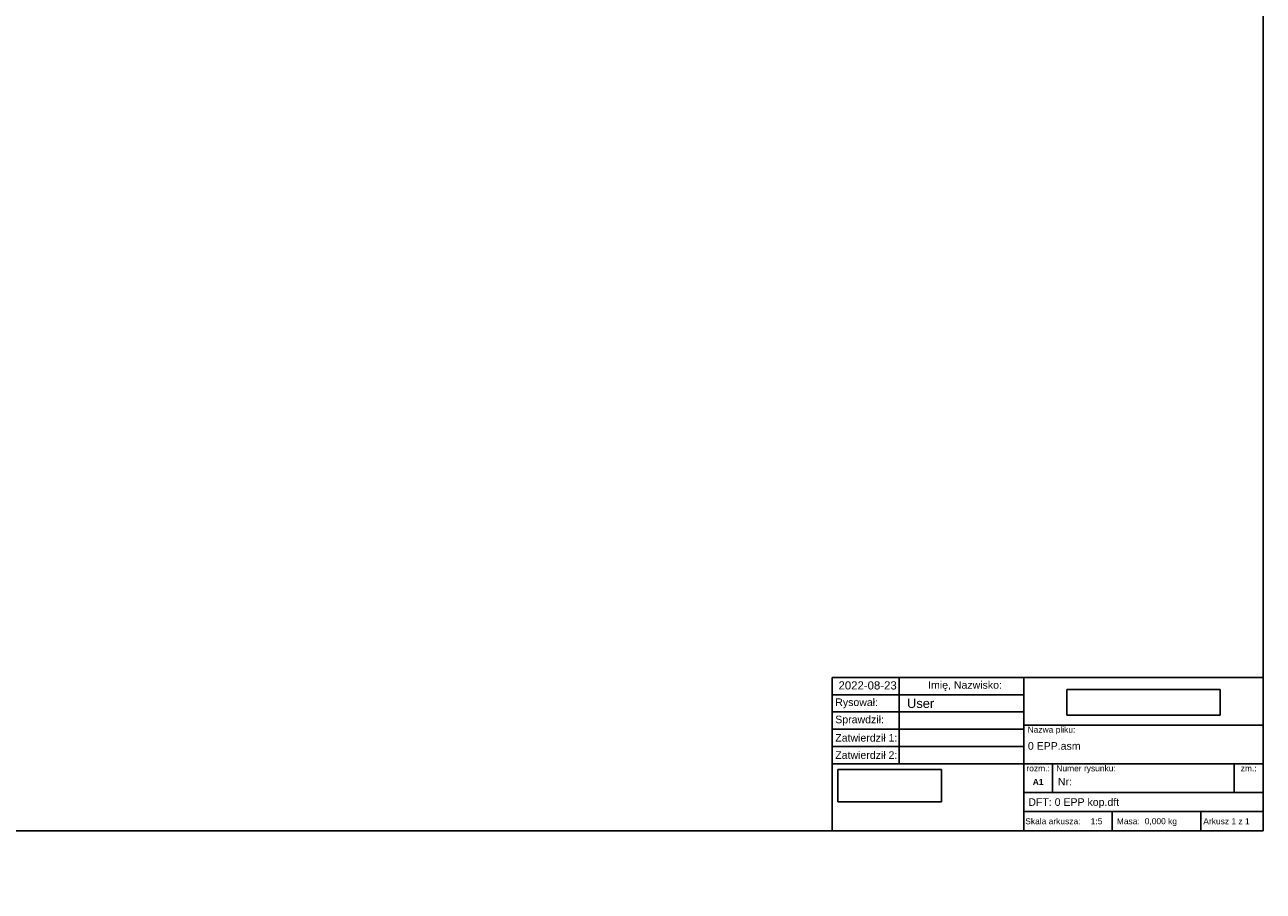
# Model space of a CAD drawing. Header units: millimetres. Extents: x 0 to 821, y 0 to 1422.
# Tile 2 of 13: x 411 to 821, y 0 to 287. Entities that reach past the tile are written whole.
import ezdxf
from ezdxf import colors
from ezdxf.entities.mleader import LeaderData, LeaderLine
from ezdxf.math import Vec2, Vec3

# ---------------------------------------------------------------- set-up
doc = ezdxf.new("R2010")
doc.units = ezdxf.units.MM
doc.layers.add('Default', color=7, linetype='Continuous')
picture_1 = doc.add_image_def('image1.jpg', size_in_pixel=(1616, 269))
picture_2 = doc.add_image_def('image2.jpg', size_in_pixel=(1018, 319))

# ---------------------------------------------------------------- blocks, each defined once
blk = doc.blocks.new('_Dot')
at = {"color": 0, "linetype": 'ByBlock', "lineweight": -2}
blk.add_line((-0.5, 0), (-1, 0), dxfattribs=at)
at = {"color": 0, "linetype": 'ByBlock', "const_width": 0.5}
blk.add_lwpolyline([(-0.25, 0, 1), (0.25, 0, 1)], format="xyb", close=True, dxfattribs=at)

msp = doc.modelspace()

# ---------------------------------------------------------------- linework, layer by layer
at = {"layer": 'Default', "color": 7, "linetype": 'Continuous'}
for p, q in [((821, 20), (821, 574)), ((678.125, 20), (678.125, 70.8)), ((678.125, 70.8), (821, 70.8)), ((700.35, 42.225), (700.35, 70.8)), ((741.625, 20), (741.625, 70.8)), ((821, 70.8), (821, 20)), ((678.125, 65.085), (741.625, 65.085)), ((678.125, 59.37), (741.625, 59.37)), ((678.125, 53.655), (741.625, 53.655)), ((741.625, 55.052), (821, 55.052)), ((678.125, 47.94), (741.625, 47.94)), ((678.125, 42.225), (821, 42.225)), ((751.15, 32.7), (751.15, 42.225)), ((811.348, 32.7), (811.348, 42.225)), ((741.625, 32.7), (821, 32.7)), ((741.625, 26.35), (821, 26.35)), ((770.9453, 20), (770.9453, 26.35)), ((800.3596, 20), (800.3596, 26.35)), ((20, 20), (821, 20)), ((797.6482, 20), (821, 20))]:
    msp.add_line(p, q, dxfattribs=at)

# ---------------------------------------------------------------- texts
at = {"layer": 'Default'}
for s, insert, char_height, width, attachment_point in [('{\\fArial CE|b0||i0||c0|p34;\\C7;\\H2.5;\\W1.;Imię, Nazwisko:}', (722.1601, 67.9425), 2.5, 26.309551, 5), ('{\\fArial CE|b0||i0||c0|p34;\\C7;\\H2.5;\\W1.;Rysował:}', (679.149, 62.2275), 2.5, 20.701, 4), ('{\\fArial CE|b0||i0||c0|p34;\\C7;\\H2.5;\\W1.;Sprawdził:}', (679.149, 56.5125), 2.5, 20.701, 4), ('{\\fArial CE|b0||i0||c0|p34;\\C7;\\H2.5;\\W1.;Zatwierdził 1:}', (679.149, 50.7975), 2.5, 20.701, 4), ('{\\fArial CE|b0||i0||c0|p34;\\C7;\\H2.;\\W1.;Nazwa pliku:}', (742.895, 54.5303), 2, 78.105, 1), ('{\\fArial CE|b0||i0||c0|p34;\\C7;\\H2.5;\\W1.;Zatwierdził 2:}', (679.149, 45.0825), 2.5, 20.701, 4), ('{\\fArial CE|b0||i0||c0|p34;\\C7;\\H2.;\\W1.;rozm.:}', (746.3875, 41.7033), 2, 9.525, 2), ('{\\fArial CE|b0||i0||c0|p34;\\C7;\\H2.;\\W1.;Numer rysunku:}', (752.42, 41.7033), 2, 58.928, 1), ('{\\fArial CE|b0||i0||c0|p34;\\C7;\\H2.;\\W1.;zm.:}', (816.174, 41.7033), 2, 9.652, 2), ('{\\fArial CE|b1||i0||c0|p34;\\C7;\\H2.;\\W1.;A1}', (746.3875, 36.1925), 2, 9.525, 5), ('{\\fArial CE|b0||i0||c0|p34;\\C7;\\H2.;\\W1.;Skala arkusza:}', (742.1206, 23.175), 2, 20.701, 4), ('{\\fArial CE|b0||i0||c0|p34;\\C7;\\H2.;\\W1.;Masa:}', (772.4693, 23.175), 2, 23.876, 4)]:
    msp.add_mtext(s, dxfattribs=dict(at, insert=insert, char_height=char_height, width=width, attachment_point=attachment_point))

# ---------------------------------------------------------------- pictures from other files: only their frames are drawn
image = msp.add_image(picture_1, insert=(755.937, 58.3464), size_in_units=(50.7511, 8.448))
image.dxf.flags = 7
image = msp.add_image(picture_2, insert=(679.9845, 29.5828), size_in_units=(34.3506, 10.7641))
image.dxf.flags = 7

# ---------------------------------------------------------------- leaders
at = {"layer": 'Default', "color": 7, "linetype": 'Continuous'}
ml = msp.add_multileader_mtext('Standard', dxfattribs=at)
ml.set_content('{\\pxsm0.9;\\fArial CE|b0||i0||c0|p34;\\W1.;2022-08-23\\P}', color=256)
ml.set_leader_properties()
ml.set_arrow_properties(name='DOT')
ml.build(insert=Vec2(0, 0))
ml.multileader.update_dxf_attribs({"leader_type": 0, "dogleg_length": 0, "arrow_head_size": 2.7})
ctx = ml.context
ctx.base_point, ctx.char_height, ctx.arrow_head_size, ctx.landing_gap_size = Vec3(678.2288, 68.1498), 2.7, 2.7, 0.945
notes = []
notes.append((ctx, [(0, (0, 0, 0), (0, 0), (1, 0), 1, [])]))
ctx.mtext.insert = Vec3(680.2288, 69.5227)
ml = msp.add_multileader_mtext('Standard', dxfattribs=at)
ml.set_content('{\\pxsm0.9;\\fArial CE|b0||i0||c0|p34;\\W1.;User\\P}', color=256)
ml.set_leader_properties()
ml.set_arrow_properties(name='DOT')
ml.build(insert=Vec2(0, 0))
ml.multileader.update_dxf_attribs({"leader_type": 0, "dogleg_length": 0, "arrow_head_size": 3.048})
ctx = ml.context
ctx.base_point, ctx.char_height, ctx.arrow_head_size, ctx.landing_gap_size = Vec3(700.9408, 62.2016), 3.048, 3.048, 1.0668
notes.append((ctx, [(0, (0, 0, 0), (0, 0), (1, 0), 1, [])]))
ctx.mtext.insert = Vec3(702.9408, 63.7515)
ml = msp.add_multileader_mtext('Standard', dxfattribs=at)
ml.set_content('{\\pxsm0.9;\\fArial CE|b0||i0||c0|p34;\\W1.;0 EPP.asm\\P}', color=256)
ml.set_leader_properties()
ml.set_arrow_properties(name='DOT')
ml.build(insert=Vec2(0, 0))
ml.multileader.update_dxf_attribs({"leader_type": 0, "dogleg_length": 0, "arrow_head_size": 2.5})
ctx = ml.context
ctx.base_point, ctx.char_height, ctx.arrow_head_size, ctx.landing_gap_size = Vec3(740.9952, 48.1082), 2.5, 2.5, 0.875
notes.append((ctx, [(0, (0, 0, 0), (0, 0), (1, 0), 1, [])]))
ctx.mtext.insert = Vec3(742.9952, 49.3795)
ml = msp.add_multileader_mtext('Standard', dxfattribs=at)
ml.set_content('{\\pxsm0.9;\\fArial CE|b0||i0||c0|p34;\\W1.;Nr: \\P}', color=256)
ml.set_leader_properties()
ml.set_arrow_properties(name='DOT')
ml.build(insert=Vec2(0, 0))
ml.multileader.update_dxf_attribs({"leader_type": 0, "dogleg_length": 0, "arrow_head_size": 2.5})
ctx = ml.context
ctx.base_point, ctx.char_height, ctx.arrow_head_size, ctx.landing_gap_size = Vec3(750.9418, 36.2903), 2.5, 2.5, 0.875
notes.append((ctx, [(0, (0, 0, 0), (0, 0), (1, 0), 1, [])]))
ctx.mtext.insert = Vec3(752.9418, 37.5403)
ml = msp.add_multileader_mtext('Standard', dxfattribs=at)
ml.set_content('{\\pxsm0.9;\\fArial CE|b0||i0||c0|p34;\\W1.;DFT: 0 EPP kop.dft\\P}', color=256)
ml.set_leader_properties()
ml.set_arrow_properties(name='DOT')
ml.build(insert=Vec2(0, 0))
ml.multileader.update_dxf_attribs({"leader_type": 0, "dogleg_length": 0, "arrow_head_size": 2.5})
ctx = ml.context
ctx.base_point, ctx.char_height, ctx.arrow_head_size, ctx.landing_gap_size = Vec3(741.149, 29.1788), 2.5, 2.5, 0.875
notes.append((ctx, [(0, (0, 0, 0), (0, 0), (1, 0), 1, [])]))
ctx.mtext.insert = Vec3(743.149, 30.775)
ml = msp.add_multileader_mtext('Standard', dxfattribs=at)
ml.set_content('{\\pxsm0.9;\\fArial CE|b0||i0||c0|p34;\\W1.;0,000 kg\\P}', color=256)
ml.set_leader_properties()
ml.set_arrow_properties(name='DOT')
ml.build(insert=Vec2(0, 0))
ml.multileader.update_dxf_attribs({"leader_type": 0, "dogleg_length": 0, "arrow_head_size": 2})
ctx = ml.context
ctx.base_point, ctx.char_height, ctx.arrow_head_size, ctx.landing_gap_size = Vec3(779.7085, 22.9032), 2, 2, 0.7
notes.append((ctx, [(0, (0, 0, 0), (0, 0), (1, 0), 1, [])]))
ctx.mtext.insert = Vec3(781.7085, 24.1962)
ml = msp.add_multileader_mtext('Standard', dxfattribs=at)
ml.set_content('{\\pxsm0.9;\\fArial CE|b0||i0||c0|p34;\\W1.;Arkusz 1 z 1\\P}', color=256)
ml.set_leader_properties()
ml.set_arrow_properties(name='DOT')
ml.build(insert=Vec2(0, 0))
ml.multileader.update_dxf_attribs({"leader_type": 0, "dogleg_length": 0, "arrow_head_size": 2})
ctx = ml.context
ctx.base_point, ctx.char_height, ctx.arrow_head_size, ctx.landing_gap_size = Vec3(799.1356, 23.159), 2, 2, 0.7
notes.append((ctx, [(0, (0, 0, 0), (0, 0), (1, 0), 1, [])]))
ctx.mtext.insert = Vec3(801.1356, 24.175)
ml = msp.add_multileader_mtext('Standard', dxfattribs=at)
ml.set_content('{\\pxsm0.9;\\fArial CE|b0||i0||c0|p34;\\W1.;1:5\\P}', color=256)
ml.set_leader_properties()
ml.set_arrow_properties(name='DOT')
ml.build(insert=Vec2(0, 0))
ml.multileader.update_dxf_attribs({"leader_type": 0, "dogleg_length": 0, "arrow_head_size": 2})
ctx = ml.context
ctx.base_point, ctx.char_height, ctx.arrow_head_size, ctx.landing_gap_size = Vec3(761.7965, 23.1583), 2, 2, 0.7
notes.append((ctx, [(0, (0, 0, 0), (0, 0), (1, 0), 1, [])]))
ctx.mtext.insert = Vec3(763.7965, 24.1753)
for ctx, leaders in notes:
    for number, flags, end, landing, length, lines in leaders:
        leader = LeaderData()
        leader.index, (leader.has_last_leader_line, leader.has_dogleg_vector, leader.attachment_direction) = number, flags
        leader.last_leader_point, leader.dogleg_vector, leader.dogleg_length = Vec3(end), Vec3(landing), length
        for number, points, colour, breaks in lines:
            line = LeaderLine()
            line.index, line.vertices, line.color, line.breaks = number, Vec3.list(points), colors.encode_raw_color(colour), breaks
            leader.lines.append(line)
        ctx.leaders.append(leader)

doc.saveas('drawing.dxf')
